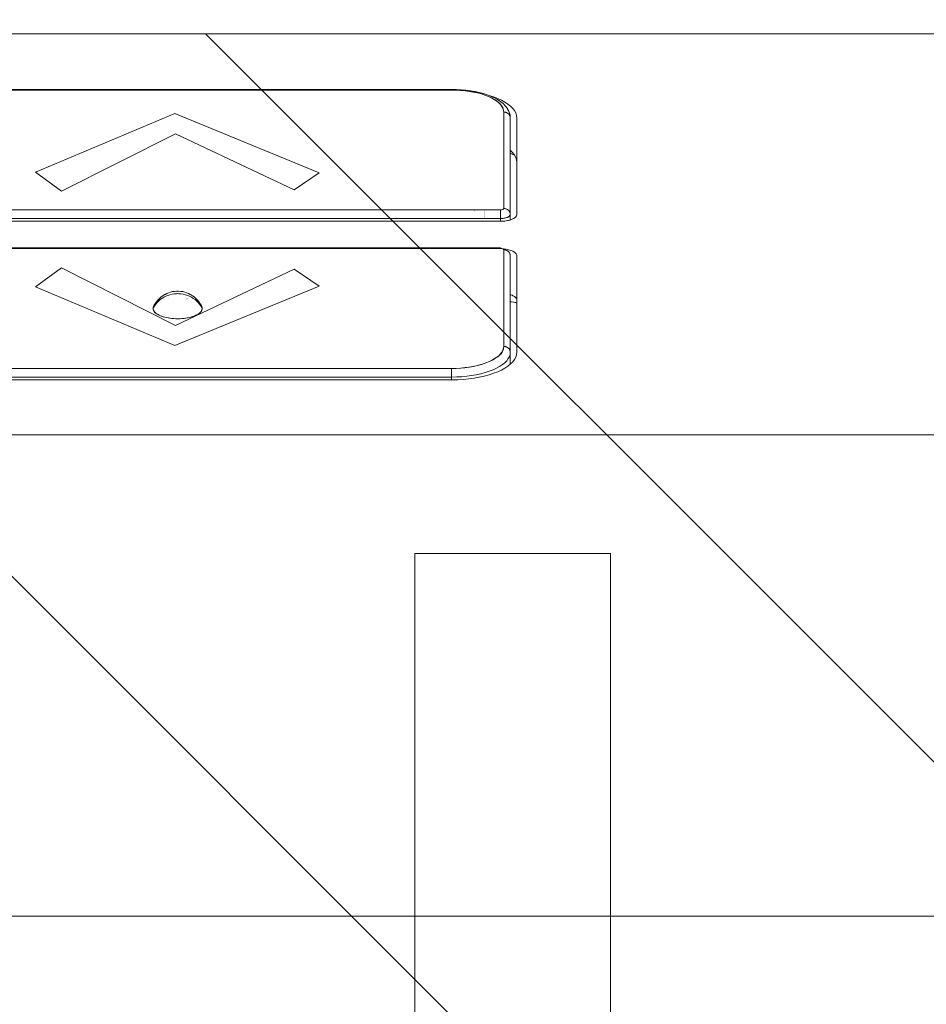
# Model space of a CAD drawing. Header units: inches. Extents: x -416 to -272, y -73 to 47.
# Tile 176 of 206: x -334.97 to -333.88, y 15.82 to 17.01. Entities that reach past the tile are written whole.
import ezdxf

# ---------------------------------------------------------------- set-up
doc = ezdxf.new("R2010")
doc.units = ezdxf.units.IN
doc.header["$LTSCALE"] = 32
doc.header["$MEASUREMENT"] = 0
doc.header["$PDMODE"] = 1
doc.header["$PDSIZE"] = -2
doc.linetypes.add('Dash Style-1', pattern=[0.083328, 0.041656, -0.041672])
for name, color, linetype, lineweight in [('DashLine', 7, 'Continuous', 13), ('DashLineFill', 7, 'Dash Style-1', 13), ('Drawing', 7, 'Continuous', 18), ('None', 7, 'Continuous', 18), ('SolidLine', 7, 'Continuous', 15)]:
    doc.layers.add(name, color=color, linetype=linetype, lineweight=lineweight)

# ---------------------------------------------------------------- blocks, each defined once
blk = doc.blocks.new('Group-104')
at = {"layer": 'DashLine', "flags": 128}
blk.add_lwpolyline([(1.1142, -2.5591), (70.8937, -2.5591), (70.8937, -30), (1.1142, -30)], close=True, dxfattribs=at)
at = {"layer": 'SolidLine', "flags": 128}
blk.add_lwpolyline([(1.1142, -2.5591), (70.8937, -2.5591), (70.8937, -30), (1.1142, -30)], close=True, dxfattribs=at)
blk = doc.blocks.new('Group-77')
at = {"layer": 'SolidLine', "color": 7, "flags": 128}
blk.add_lwpolyline([(-0.1432, 0.7138), (-0.1432, 0.4776), (-0.7337, 0.4776), (-0.7337, -0.2311), (-0.1432, -0.2311), (-0.1432, -0.4673), (-1.5605, -0.4673), (-1.5605, -0.2311), (-0.9699, -0.2311), (-0.9699, 0.4776), (-1.5605, 0.4776), (-1.5605, 0.7138)], close=True, dxfattribs=at)
blk = doc.blocks.new('TiMotion_Handset (2D)')
at = {"layer": 'DashLineFill', "linetype": 'Continuous', "lineweight": 13}
h = blk.add_hatch(dxfattribs=at)
h.set_pattern_fill('Steel', color=253, style=0, pattern_type=2)
h.set_pattern_definition([(45, (0, 0), (-1.613, 1.9357), []), (45, (-1.0608, 1.0608), (-0.47235, 0.41676), [])])
h.paths.add_polyline_path([(-0.5651, 2.4409), (-0.5637, 2.4432), (-0.5622, 2.4453), (-0.5606, 2.4473), (-0.5588, 2.4491), (-0.557, 2.4509), (-0.555, 2.4525), (-0.5529, 2.454), (-0.5507, 2.4554), (-0.5484, 2.4566), (-0.546, 2.4577), (-0.5436, 2.4586), (-0.5412, 2.4593), (-0.5387, 2.4599), (-0.5362, 2.4603), (-0.5336, 2.4605), (-0.531, 2.4606), (0.4426, 2.4606), (0.4452, 2.4605), (0.4478, 2.4603), (0.4503, 2.4599), (0.4528, 2.4593), (0.4552, 2.4586), (0.4576, 2.4577), (0.46, 2.4566), (0.4623, 2.4554), (0.4645, 2.454), (0.4666, 2.4525), (0.4686, 2.4509), (0.4704, 2.4491), (0.4722, 2.4473), (0.4738, 2.4453), (0.4753, 2.4432), (0.4767, 2.4409), (0.4779, 2.4386), (0.479, 2.4363), (0.4799, 2.4339), (0.4806, 2.4315), (0.4812, 2.429), (0.4816, 2.4264), (0.4819, 2.4239), (0.482, 2.4213), (0.482, 1.7656), (0.4825, 1.764), (0.483, 1.7623), (0.4834, 1.7606), (0.4838, 1.7589), (0.484, 1.7572), (0.4842, 1.7555), (0.4843, 1.7537), (0.4844, 1.752), (0.4844, -1.752), (0.4843, -1.7546), (0.484, -1.7572), (0.4836, -1.7597), (0.483, -1.7622), (0.4823, -1.7646), (0.4814, -1.767), (0.4803, -1.7693), (0.4791, -1.7717), (0.4777, -1.7739), (0.4762, -1.776), (0.4746, -1.778), (0.4728, -1.7798), (0.471, -1.7816), (0.469, -1.7832), (0.4669, -1.7847), (0.4647, -1.7861), (0.4624, -1.7873), (0.46, -1.7884), (0.4576, -1.7893), (0.4552, -1.79), (0.4527, -1.7906), (0.4502, -1.791), (0.4476, -1.7913), (0.445, -1.7913), (-1.7905, -1.7913), (-1.7931, -1.7913), (-1.7957, -1.791), (-1.7982, -1.7906), (-1.8007, -1.79), (-1.8032, -1.7893), (-1.8055, -1.7884), (-1.8079, -1.7873), (-1.8102, -1.7861), (-1.8124, -1.7847), (-1.8145, -1.7832), (-1.8165, -1.7816), (-1.8184, -1.7798), (-1.8201, -1.778), (-1.8217, -1.776), (-1.8232, -1.7739), (-1.8246, -1.7717), (-1.8258, -1.7693), (-1.8269, -1.767), (-1.8278, -1.7646), (-1.8286, -1.7622), (-1.8291, -1.7597), (-1.8296, -1.7572), (-1.8298, -1.7546), (-1.8299, -1.752), (-1.8299, 1.752), (-1.8298, 1.7546), (-1.8296, 1.7572), (-1.8291, 1.7597), (-1.8286, 1.7622), (-1.8278, 1.7646), (-1.8269, 1.767), (-1.8258, 1.7693), (-1.8246, 1.7717), (-1.8232, 1.7739), (-1.8217, 1.776), (-1.8201, 1.778), (-1.8184, 1.7798), (-1.8165, 1.7816), (-1.8145, 1.7832), (-1.8124, 1.7847), (-1.8102, 1.7861), (-1.8079, 1.7873), (-1.8055, 1.7884), (-1.8032, 1.7893), (-1.8007, 1.79), (-1.7982, 1.7906), (-1.7957, 1.791), (-1.7931, 1.7913), (-1.7905, 1.7913), (-0.5703, 1.7913), (-0.5703, 2.4213), (-0.5703, 2.4239), (-0.57, 2.4264), (-0.5696, 2.429), (-0.569, 2.4315), (-0.5683, 2.4339), (-0.5674, 2.4363), (-0.5663, 2.4386)])
at = {"layer": 'DashLineFill'}
blk.add_open_spline([(-0.5651, 2.4409), (-0.5598, 2.4501), (-0.5415, 2.4606), (-0.0442, 2.4606), (0.4531, 2.4606), (0.4714, 2.4501), (0.482, 2.4318), (0.482, 2.0934), (0.482, 1.7656), (0.4844, 1.7591), (0.4844, 0), (0.4844, -1.7625), (0.4738, -1.7808), (0.4555, -1.7913), (-0.6728, -1.7913), (-1.8011, -1.7913), (-1.8193, -1.7808), (-1.8299, -1.7625), (-1.8299, 0), (-1.8299, 1.7625), (-1.8193, 1.7808), (-1.8011, 1.7913), (-1.1804, 1.7913), (-0.5703, 1.7913), (-0.5703, 2.1063), (-0.5703, 2.4318), (-0.5651, 2.4409)], degree=2, knots=[0, 0, 0, 0.001659, 0.003318, 0.079878, 0.081538, 0.083197, 0.084856, 0.136418, 0.136418, 0.137506, 0.404845, 0.406455, 0.408065, 0.409674, 0.580236, 0.581846, 0.583456, 0.585066, 0.852405, 0.854014, 0.855624, 0.857234, 0.950329, 0.950329, 0.99839, 1, 1, 1], dxfattribs=at)
at = {"layer": 'Drawing', "color": 7, "linetype": 'Continuous'}
for p, q in [((0, -1.7717), (0, 1.7717)), ((0.4844, -1.7189), (0.4844, 1.6339)), ((0.0666, -0.2756), (0.0666, 0.4331)), ((0.2579, -0.3346), (0.2579, 0.4331)), ((0.0667, -0.283), (0.0666, -0.2756)), ((0.0671, -0.2897), (0.0667, -0.283)), ((0.0677, -0.2964), (0.0671, -0.2897)), ((0.0686, -0.3028), (0.0677, -0.2964)), ((0.0697, -0.3091), (0.0686, -0.3028)), ((0.0711, -0.3151), (0.0697, -0.3091)), ((0.0726, -0.3209), (0.0711, -0.3151)), ((0.0744, -0.3263), (0.0726, -0.3209)), ((0.4099, -0.3209), (0.4082, -0.3263)), ((0.4106, -0.3184), (0.4099, -0.3209)), ((0.0763, -0.3313), (0.0744, -0.3263)), ((0.0784, -0.3359), (0.0763, -0.3313)), ((0.4062, -0.3313), (0.4041, -0.3359)), ((0.4082, -0.3263), (0.4062, -0.3313)), ((0.0807, -0.34), (0.0784, -0.3359)), ((0.0831, -0.3437), (0.0807, -0.34)), ((0.0857, -0.3468), (0.0831, -0.3437)), ((0.2235, -0.3445), (0.2231, -0.346)), ((0.2238, -0.343), (0.2235, -0.3445)), ((0.2241, -0.3415), (0.2238, -0.343)), ((0.2243, -0.3398), (0.2241, -0.3415)), ((0.2245, -0.3382), (0.2243, -0.3398)), ((0.2245, -0.3377), (0.2245, -0.3382)), ((0.2579, -0.3365), (0.2579, -0.3346)), ((0.258, -0.3382), (0.2579, -0.3365)), ((0.2582, -0.3398), (0.258, -0.3382)), ((0.2584, -0.3415), (0.2582, -0.3398)), ((0.2587, -0.343), (0.2584, -0.3415)), ((0.259, -0.3445), (0.2587, -0.343)), ((0.2594, -0.346), (0.259, -0.3445)), ((0.3994, -0.3437), (0.3969, -0.3468)), ((0.4018, -0.34), (0.3994, -0.3437)), ((0.4041, -0.3359), (0.4018, -0.34)), ((0.0883, -0.3495), (0.0857, -0.3468)), ((0.0911, -0.3515), (0.0883, -0.3495)), ((0.0939, -0.353), (0.0911, -0.3515)), ((0.0967, -0.354), (0.0939, -0.353)), ((0.0998, -0.3543), (0.0967, -0.354)), ((0.2163, -0.3543), (0.0998, -0.3543)), ((0.1597, -0.3533), (0.1594, -0.3543)), ((0.1602, -0.3506), (0.1597, -0.3533)), ((0.1609, -0.3465), (0.1607, -0.3478)), ((0.1636, -0.3542), (0.1628, -0.3543)), ((0.1628, -0.3543), (0.1628, -0.3543)), ((0.1643, -0.354), (0.1636, -0.3542)), ((0.165, -0.3536), (0.1643, -0.354)), ((0.1657, -0.3531), (0.165, -0.3536)), ((0.1663, -0.3525), (0.1657, -0.3531)), ((0.167, -0.3517), (0.1663, -0.3525)), ((0.167, -0.3517), (0.1663, -0.3525)), ((0.167, -0.3517), (0.1676, -0.3508)), ((0.1681, -0.3497), (0.1676, -0.3508)), ((0.1687, -0.3486), (0.1681, -0.3497)), ((0.1687, -0.3486), (0.1691, -0.3473)), ((0.1694, -0.3465), (0.1691, -0.3473)), ((0.2171, -0.3542), (0.2163, -0.3543)), ((0.2178, -0.354), (0.2171, -0.3542)), ((0.2185, -0.3536), (0.2178, -0.354)), ((0.2192, -0.3531), (0.2185, -0.3536)), ((0.2198, -0.3525), (0.2192, -0.3531)), ((0.2198, -0.3525), (0.2205, -0.3517)), ((0.2211, -0.3508), (0.2205, -0.3517)), ((0.2217, -0.3497), (0.2211, -0.3508)), ((0.2222, -0.3486), (0.2217, -0.3497)), ((0.2227, -0.3473), (0.2222, -0.3486)), ((0.2231, -0.346), (0.2227, -0.3473)), ((0.2598, -0.3473), (0.2594, -0.346)), ((0.2603, -0.3486), (0.2598, -0.3473)), ((0.2609, -0.3497), (0.2603, -0.3486)), ((0.2614, -0.3508), (0.2609, -0.3497)), ((0.262, -0.3517), (0.2614, -0.3508)), ((0.2627, -0.3525), (0.262, -0.3517)), ((0.2633, -0.3531), (0.2627, -0.3525)), ((0.264, -0.3536), (0.2633, -0.3531)), ((0.2647, -0.354), (0.264, -0.3536)), ((0.2654, -0.3542), (0.2647, -0.354)), ((0.2662, -0.3543), (0.2654, -0.3542)), ((0.3827, -0.3543), (0.2662, -0.3543)), ((0.3294, -0.3543), (0.3292, -0.3543)), ((0.3323, -0.354), (0.3294, -0.3543)), ((0.3351, -0.353), (0.3323, -0.354)), ((0.3379, -0.3515), (0.3351, -0.353)), ((0.3407, -0.3495), (0.3379, -0.3515)), ((0.3433, -0.3468), (0.3407, -0.3495)), ((0.3436, -0.3465), (0.3433, -0.3468)), ((0.3858, -0.354), (0.3827, -0.3543)), ((0.3858, -0.354), (0.3887, -0.353)), ((0.3915, -0.3515), (0.3887, -0.353)), ((0.3915, -0.3515), (0.3942, -0.3495)), ((0.3969, -0.3468), (0.3942, -0.3495))]:
    blk.add_line(p, q, dxfattribs=at)
at = {"layer": 'Drawing'}
for p, q in [((0.0699, 0.4331), (0.0699, -0.2756)), ((0.0803, 0.4331), (0.0803, -0.2756)), ((0.2251, 0.4331), (0.2251, -0.3346)), ((0.2258, -0.3346), (0.2258, 0.4331)), ((0.2612, 0.4331), (0.2612, -0.3346)), ((0.2717, 0.4331), (0.2717, -0.3346)), ((0.4164, 0.4331), (0.4164, -0.2756)), ((0.4172, -0.2756), (0.4172, 0.4331)), ((0.1484, 0.0829), (0.1493, 0.0836)), ((0.1497, 0.0838), (0.1487, 0.0831)), ((0.1493, 0.0836), (0.1502, 0.0841)), ((0.1507, 0.0843), (0.1497, 0.0838)), ((0.1502, 0.0841), (0.1513, 0.0845)), ((0.1517, 0.0845), (0.1507, 0.0843)), ((0.1513, 0.0845), (0.1523, 0.0846)), ((0.1527, 0.0846), (0.1517, 0.0845)), ((0.1523, 0.0846), (0.1527, 0.0846)), ((0.1527, 0.0846), (0.1538, 0.0845)), ((0.1527, 0.0846), (0.1537, 0.0842)), ((0.1541, 0.0845), (0.1527, 0.0846)), ((0.1559, 0.083), (0.1537, 0.0842)), ((0.1538, 0.0845), (0.1549, 0.0842)), ((0.1552, 0.0841), (0.1541, 0.0845)), ((0.1549, 0.0842), (0.1559, 0.0837)), ((0.1553, 0.084), (0.1552, 0.0841)), ((0.1558, 0.0838), (0.1552, 0.0841)), ((0.1579, 0.0826), (0.1558, 0.0838)), ((0.1561, 0.0836), (0.1559, 0.0837)), ((0.1421, 0.0707), (0.1427, 0.0727)), ((0.1426, 0.0724), (0.1421, 0.0705)), ((0.1432, 0.0742), (0.1426, 0.0724)), ((0.1427, 0.0727), (0.1434, 0.0747)), ((0.1438, 0.0758), (0.1432, 0.0742)), ((0.1434, 0.0747), (0.1442, 0.0767)), ((0.1445, 0.0773), (0.1438, 0.0758)), ((0.1442, 0.0767), (0.145, 0.0783)), ((0.1453, 0.0788), (0.1445, 0.0773)), ((0.145, 0.0783), (0.1458, 0.0798)), ((0.1461, 0.0801), (0.1453, 0.0788)), ((0.1458, 0.0798), (0.1467, 0.0811)), ((0.1469, 0.0813), (0.1461, 0.0801)), ((0.1467, 0.0811), (0.1475, 0.0821)), ((0.1478, 0.0823), (0.1469, 0.0813)), ((0.1475, 0.0821), (0.1484, 0.0829)), ((0.1487, 0.0831), (0.1478, 0.0823)), ((0.1579, 0.0815), (0.1559, 0.083)), ((0.1579, 0.0826), (0.1588, 0.0821)), ((0.1599, 0.0799), (0.1579, 0.0815)), ((0.1608, 0.0807), (0.1588, 0.0821)), ((0.1599, 0.0799), (0.1617, 0.0781)), ((0.1627, 0.0791), (0.1608, 0.0807)), ((0.1617, 0.0781), (0.1634, 0.0762)), ((0.1627, 0.0791), (0.1633, 0.0785)), ((0.1633, 0.0785), (0.1651, 0.0768)), ((0.1649, 0.0741), (0.1634, 0.0762)), ((0.1649, 0.0741), (0.1663, 0.0718)), ((0.1667, 0.075), (0.1651, 0.0768)), ((0.1675, 0.0694), (0.1663, 0.0718)), ((0.1681, 0.073), (0.1667, 0.075)), ((0.1694, 0.0709), (0.1681, 0.073)), ((0.1403, 0.0574), (0.1404, 0.0599)), ((0.1404, 0.0596), (0.1403, 0.0574)), ((0.1404, 0.0599), (0.1406, 0.0623)), ((0.1406, 0.0619), (0.1404, 0.0596)), ((0.1406, 0.0623), (0.1409, 0.0645)), ((0.1409, 0.0641), (0.1406, 0.0619)), ((0.1409, 0.0645), (0.1412, 0.0666)), ((0.1413, 0.0663), (0.1409, 0.0641)), ((0.1412, 0.0666), (0.1416, 0.0687)), ((0.1417, 0.0685), (0.1413, 0.0663)), ((0.1416, 0.0687), (0.1421, 0.0707)), ((0.1421, 0.0705), (0.1417, 0.0685)), ((0.1418, 0.0689), (0.1417, 0.0689)), ((0.1643, 0.0666), (0.1643, 0.0665)), ((0.1685, 0.067), (0.1675, 0.0694)), ((0.1693, 0.0644), (0.1685, 0.067)), ((0.1693, 0.0644), (0.1699, 0.0618)), ((0.1694, 0.0709), (0.1697, 0.0703)), ((0.1708, 0.0682), (0.1697, 0.0703)), ((0.1703, 0.0592), (0.1699, 0.0618)), ((0.1717, 0.0659), (0.1708, 0.0682)), ((0.1724, 0.0636), (0.1717, 0.0659)), ((0.173, 0.0612), (0.1724, 0.0636)), ((0.1733, 0.0588), (0.173, 0.0612)), ((0.1403, 0.0574), (0.1402, 0.0551)), ((0.1402, 0.0549), (0.1403, 0.0574)), ((0.1402, 0.0551), (0.1403, 0.0535)), ((0.1402, 0.0549), (0.1403, 0.0526)), ((0.1403, 0.0526), (0.1403, 0.0522)), ((0.1403, 0.0525), (0.1403, 0.0523)), ((0.1404, 0.0497), (0.1403, 0.0522)), ((0.1404, 0.0502), (0.1406, 0.0482)), ((0.1407, 0.0474), (0.1404, 0.0497)), ((0.1406, 0.0482), (0.1409, 0.0458)), ((0.1693, 0.0458), (0.1699, 0.0484)), ((0.1703, 0.0511), (0.1699, 0.0484)), ((0.1705, 0.0565), (0.1703, 0.0592)), ((0.1703, 0.0511), (0.1705, 0.0538)), ((0.1705, 0.0565), (0.1706, 0.0551)), ((0.1705, 0.0538), (0.1706, 0.0551)), ((0.1724, 0.0466), (0.173, 0.049)), ((0.173, 0.049), (0.1733, 0.0514)), ((0.1735, 0.0563), (0.1733, 0.0588)), ((0.1733, 0.0514), (0.1735, 0.0539)), ((0.1735, 0.0539), (0.1735, 0.0563)), ((0.1409, 0.0452), (0.1407, 0.0474)), ((0.1409, 0.0458), (0.1413, 0.0435)), ((0.1413, 0.0431), (0.1409, 0.0452)), ((0.1413, 0.0435), (0.1418, 0.0414)), ((0.1417, 0.0411), (0.1413, 0.0431)), ((0.1422, 0.0391), (0.1417, 0.0411)), ((0.1418, 0.0414), (0.1422, 0.0393)), ((0.1422, 0.0393), (0.1428, 0.0374)), ((0.1428, 0.0371), (0.1422, 0.0391)), ((0.1428, 0.0374), (0.1434, 0.0356)), ((0.1435, 0.0353), (0.1428, 0.0371)), ((0.1634, 0.0341), (0.1649, 0.0362)), ((0.1643, 0.0436), (0.1643, 0.0439)), ((0.1643, 0.0437), (0.1643, 0.0436)), ((0.1649, 0.0362), (0.1663, 0.0384)), ((0.1675, 0.0408), (0.1663, 0.0384)), ((0.1681, 0.0373), (0.1667, 0.0353)), ((0.1675, 0.0408), (0.1685, 0.0433)), ((0.1681, 0.0373), (0.1694, 0.0394)), ((0.1693, 0.0458), (0.1685, 0.0433)), ((0.1694, 0.0394), (0.1697, 0.0399)), ((0.1697, 0.0399), (0.1708, 0.042)), ((0.1708, 0.042), (0.1717, 0.0443)), ((0.1717, 0.0443), (0.1724, 0.0466)), ((0.1434, 0.0356), (0.144, 0.034)), ((0.1443, 0.0334), (0.1435, 0.0353)), ((0.144, 0.034), (0.1448, 0.0323)), ((0.1443, 0.0334), (0.1444, 0.0331)), ((0.1448, 0.0323), (0.1456, 0.0309)), ((0.1448, 0.0323), (0.1451, 0.0317)), ((0.146, 0.0303), (0.1451, 0.0317)), ((0.1459, 0.0304), (0.1461, 0.03)), ((0.1468, 0.0291), (0.146, 0.0303)), ((0.1466, 0.0294), (0.1472, 0.0286)), ((0.1477, 0.028), (0.1468, 0.0291)), ((0.1472, 0.0286), (0.1482, 0.0276)), ((0.1486, 0.0272), (0.1477, 0.028)), ((0.1482, 0.0276), (0.1492, 0.0268)), ((0.1495, 0.0265), (0.1486, 0.0272)), ((0.1492, 0.0268), (0.1503, 0.0262)), ((0.1506, 0.026), (0.1495, 0.0265)), ((0.1503, 0.0262), (0.1513, 0.0258)), ((0.1517, 0.0257), (0.1506, 0.026)), ((0.1513, 0.0258), (0.1527, 0.0256)), ((0.1527, 0.0256), (0.1517, 0.0257)), ((0.1527, 0.0256), (0.1537, 0.026)), ((0.1527, 0.0256), (0.1538, 0.0257)), ((0.1531, 0.0256), (0.1527, 0.0256)), ((0.1542, 0.0258), (0.1531, 0.0256)), ((0.1537, 0.026), (0.1559, 0.0273)), ((0.1538, 0.0257), (0.1548, 0.026)), ((0.1552, 0.0261), (0.1542, 0.0258)), ((0.1558, 0.0265), (0.1548, 0.026)), ((0.1548, 0.026), (0.155, 0.0261)), ((0.1562, 0.0266), (0.1552, 0.0261)), ((0.1558, 0.0265), (0.1579, 0.0277)), ((0.1579, 0.0287), (0.1559, 0.0273)), ((0.1564, 0.0268), (0.1562, 0.0266)), ((0.1579, 0.0287), (0.1599, 0.0303)), ((0.1579, 0.0277), (0.1588, 0.0282)), ((0.1588, 0.0282), (0.1608, 0.0296)), ((0.1599, 0.0303), (0.1617, 0.0321)), ((0.1608, 0.0296), (0.1627, 0.0311)), ((0.1634, 0.0341), (0.1617, 0.0321)), ((0.1633, 0.0317), (0.1627, 0.0311)), ((0.1633, 0.0317), (0.1651, 0.0334)), ((0.1651, 0.0334), (0.1667, 0.0353)), ((0.0699, -0.2756), (0.0666, -0.2756)), ((0.0699, -0.2756), (0.07, -0.2818)), ((0.0705, -0.2756), (0.0699, -0.2756)), ((0.0703, -0.2879), (0.07, -0.2818)), ((0.0712, -0.2756), (0.0705, -0.2756)), ((0.0718, -0.2756), (0.0712, -0.2756)), ((0.0725, -0.2756), (0.0718, -0.2756)), ((0.0752, -0.2756), (0.0725, -0.2756)), ((0.0803, -0.2756), (0.0752, -0.2756)), ((0.0803, -0.2756), (0.0804, -0.281)), ((0.0804, -0.2811), (0.0803, -0.2756)), ((0.0804, -0.281), (0.0807, -0.2866)), ((0.0808, -0.2865), (0.0804, -0.2811)), ((0.416, -0.2882), (0.4164, -0.2756)), ((0.4163, -0.2811), (0.416, -0.2865)), ((0.4164, -0.2756), (0.4163, -0.2811)), ((0.4167, -0.2756), (0.4164, -0.2756)), ((0.4169, -0.2756), (0.4167, -0.2756)), ((0.4168, -0.2871), (0.4171, -0.2814)), ((0.4171, -0.2756), (0.4169, -0.2756)), ((0.4171, -0.2814), (0.4172, -0.2756)), ((0.4172, -0.2756), (0.4171, -0.2756)), ((0.4172, -0.2756), (0.4172, -0.2756)), ((0.0709, -0.2939), (0.0703, -0.2879)), ((0.0717, -0.2998), (0.0709, -0.2939)), ((0.0807, -0.2866), (0.0812, -0.2918)), ((0.0813, -0.2919), (0.0808, -0.2865)), ((0.0812, -0.2918), (0.0818, -0.2966)), ((0.082, -0.2971), (0.0813, -0.2919)), ((0.0818, -0.2966), (0.0826, -0.3011)), ((0.0828, -0.3022), (0.082, -0.2971)), ((0.4148, -0.2971), (0.4139, -0.3022)), ((0.4145, -0.2999), (0.416, -0.2882)), ((0.4155, -0.2919), (0.4148, -0.2971)), ((0.416, -0.2865), (0.4155, -0.2919)), ((0.4155, -0.2983), (0.4162, -0.2928)), ((0.4168, -0.2871), (0.4162, -0.2928)), ((0.0717, -0.2998), (0.0727, -0.3055)), ((0.0739, -0.311), (0.0727, -0.3055)), ((0.0826, -0.3011), (0.0835, -0.3055)), ((0.0839, -0.3071), (0.0828, -0.3022)), ((0.0835, -0.3055), (0.0846, -0.3097)), ((0.0852, -0.3117), (0.0839, -0.3071)), ((0.2701, -0.3031), (0.2701, -0.3031)), ((0.2706, -0.3031), (0.2706, -0.3031)), ((0.271, -0.3031), (0.271, -0.3031)), ((0.2714, -0.3031), (0.2714, -0.3031)), ((0.4129, -0.3071), (0.4116, -0.3117)), ((0.4121, -0.3105), (0.4145, -0.2999)), ((0.4139, -0.3022), (0.4129, -0.3071)), ((0.4134, -0.3091), (0.4145, -0.3039)), ((0.4146, -0.3036), (0.4145, -0.3039)), ((0.4146, -0.3036), (0.4155, -0.2983)), ((0.0753, -0.3162), (0.0739, -0.311)), ((0.0753, -0.3162), (0.0769, -0.3211)), ((0.0846, -0.3097), (0.0858, -0.3139)), ((0.0866, -0.3161), (0.0852, -0.3117)), ((0.0858, -0.3139), (0.0873, -0.3181)), ((0.0881, -0.3201), (0.0866, -0.3161)), ((0.0873, -0.3181), (0.0891, -0.3222)), ((0.0899, -0.3238), (0.0881, -0.3201)), ((0.2612, -0.315), (0.2612, -0.315)), ((0.2619, -0.315), (0.2619, -0.315)), ((0.2625, -0.315), (0.2625, -0.315)), ((0.2632, -0.315), (0.2632, -0.315)), ((0.2639, -0.315), (0.2639, -0.315)), ((0.2646, -0.315), (0.2646, -0.315)), ((0.2653, -0.315), (0.2652, -0.315)), ((0.2659, -0.315), (0.2659, -0.315)), ((0.2666, -0.315), (0.2666, -0.315)), ((0.2673, -0.315), (0.2672, -0.315)), ((0.2679, -0.315), (0.2679, -0.315)), ((0.2685, -0.315), (0.2685, -0.315)), ((0.2691, -0.315), (0.2691, -0.315)), ((0.2696, -0.315), (0.2696, -0.315)), ((0.2701, -0.315), (0.2701, -0.315)), ((0.2706, -0.315), (0.2706, -0.315)), ((0.4045, -0.3282), (0.4086, -0.3201)), ((0.4086, -0.3201), (0.4069, -0.3238)), ((0.4086, -0.3201), (0.4121, -0.3105)), ((0.4102, -0.3161), (0.4086, -0.3201)), ((0.4089, -0.3229), (0.4105, -0.3186)), ((0.4116, -0.3117), (0.4102, -0.3161)), ((0.4105, -0.3186), (0.412, -0.314)), ((0.412, -0.314), (0.4134, -0.3091)), ((0.0787, -0.3257), (0.0769, -0.3211)), ((0.0787, -0.3257), (0.0806, -0.3299)), ((0.0827, -0.3336), (0.0806, -0.3299)), ((0.0891, -0.3222), (0.0907, -0.3256)), ((0.0917, -0.3272), (0.0899, -0.3238)), ((0.0907, -0.3256), (0.0926, -0.3287)), ((0.0937, -0.3301), (0.0917, -0.3272)), ((0.0926, -0.3287), (0.0944, -0.3314)), ((0.0957, -0.3327), (0.0937, -0.3301)), ((0.0944, -0.3314), (0.0963, -0.3335)), ((0.0979, -0.3348), (0.0957, -0.3327)), ((0.4011, -0.3327), (0.3989, -0.3348)), ((0.4, -0.334), (0.4045, -0.3282)), ((0.4031, -0.3301), (0.4011, -0.3327)), ((0.4025, -0.3345), (0.4046, -0.3313)), ((0.4051, -0.3272), (0.4031, -0.3301)), ((0.4049, -0.3309), (0.4046, -0.3313)), ((0.4069, -0.3273), (0.4049, -0.3309)), ((0.4069, -0.3238), (0.4051, -0.3272)), ((0.4069, -0.3273), (0.4087, -0.3233)), ((0.4089, -0.3229), (0.4087, -0.3233)), ((0.0849, -0.337), (0.0827, -0.3336)), ((0.0849, -0.337), (0.0872, -0.3398)), ((0.0896, -0.3422), (0.0872, -0.3398)), ((0.0921, -0.344), (0.0896, -0.3422)), ((0.0946, -0.3454), (0.0921, -0.344)), ((0.0963, -0.3335), (0.0981, -0.3353)), ((0.1001, -0.3364), (0.0979, -0.3348)), ((0.0981, -0.3353), (0.1001, -0.3366)), ((0.1023, -0.3376), (0.1001, -0.3364)), ((0.1001, -0.3366), (0.1022, -0.3377)), ((0.1022, -0.3377), (0.1043, -0.3383)), ((0.1046, -0.3383), (0.1023, -0.3376)), ((0.1044, -0.3446), (0.1039, -0.345)), ((0.1043, -0.3383), (0.107, -0.3386)), ((0.1049, -0.3442), (0.1044, -0.3446)), ((0.107, -0.3386), (0.1046, -0.3383)), ((0.1053, -0.3436), (0.1049, -0.3442)), ((0.1057, -0.3431), (0.1053, -0.3436)), ((0.106, -0.3425), (0.1057, -0.3431)), ((0.1063, -0.3419), (0.106, -0.3425)), ((0.1065, -0.3413), (0.1063, -0.3419)), ((0.1067, -0.3406), (0.1065, -0.3413)), ((0.1069, -0.3399), (0.1067, -0.3406)), ((0.1069, -0.3393), (0.107, -0.3386)), ((0.1069, -0.3399), (0.1069, -0.3393)), ((0.2234, -0.3386), (0.107, -0.3386)), ((0.2204, -0.345), (0.2209, -0.3446)), ((0.2209, -0.3446), (0.2213, -0.3442)), ((0.2213, -0.3442), (0.2218, -0.3436)), ((0.2218, -0.3436), (0.2221, -0.3431)), ((0.2221, -0.3431), (0.2225, -0.3425)), ((0.2225, -0.3425), (0.2228, -0.3419)), ((0.2227, -0.3346), (0.2227, -0.3346)), ((0.2228, -0.3419), (0.223, -0.3413)), ((0.223, -0.3413), (0.2232, -0.3406)), ((0.2232, -0.3406), (0.2233, -0.3399)), ((0.2233, -0.3399), (0.2234, -0.3386)), ((0.2234, -0.3386), (0.2238, -0.3384)), ((0.2238, -0.3384), (0.2243, -0.3381)), ((0.2243, -0.3381), (0.2246, -0.3376)), ((0.2246, -0.3376), (0.2248, -0.337)), ((0.2248, -0.337), (0.225, -0.3363)), ((0.225, -0.3363), (0.2251, -0.3346)), ((0.2258, -0.3346), (0.2251, -0.3346)), ((0.2612, -0.3346), (0.2579, -0.3346)), ((0.2612, -0.3357), (0.2612, -0.3346)), ((0.2717, -0.3346), (0.2612, -0.3346)), ((0.2613, -0.3367), (0.2612, -0.3357)), ((0.2614, -0.3377), (0.2613, -0.3367)), ((0.2615, -0.3387), (0.2614, -0.3377)), ((0.2617, -0.3396), (0.2615, -0.3387)), ((0.2619, -0.3406), (0.2617, -0.3396)), ((0.2621, -0.3414), (0.2619, -0.3406)), ((0.2624, -0.3422), (0.2621, -0.3414)), ((0.2627, -0.343), (0.2624, -0.3422)), ((0.263, -0.3437), (0.2627, -0.343)), ((0.2634, -0.3443), (0.263, -0.3437)), ((0.2637, -0.3449), (0.2634, -0.3443)), ((0.2708, -0.3446), (0.2703, -0.345)), ((0.2713, -0.3442), (0.2708, -0.3446)), ((0.2717, -0.3436), (0.2713, -0.3442)), ((0.2717, -0.3346), (0.2717, -0.3355)), ((0.2717, -0.3355), (0.2718, -0.3363)), ((0.2721, -0.3431), (0.2717, -0.3436)), ((0.2718, -0.3363), (0.272, -0.3369)), ((0.272, -0.3369), (0.2722, -0.3375)), ((0.2724, -0.3425), (0.2721, -0.3431)), ((0.2722, -0.3375), (0.2724, -0.3379)), ((0.2724, -0.3379), (0.2727, -0.3382)), ((0.2727, -0.3419), (0.2724, -0.3425)), ((0.2727, -0.3382), (0.273, -0.3385)), ((0.2729, -0.3413), (0.2727, -0.3419)), ((0.2731, -0.3406), (0.2729, -0.3413)), ((0.273, -0.3385), (0.2734, -0.3386)), ((0.2732, -0.3399), (0.2731, -0.3406)), ((0.2734, -0.3386), (0.2732, -0.3399)), ((0.3898, -0.3386), (0.2734, -0.3386)), ((0.3868, -0.345), (0.3873, -0.3446)), ((0.3873, -0.3446), (0.3877, -0.3442)), ((0.3877, -0.3442), (0.3882, -0.3436)), ((0.3882, -0.3436), (0.3885, -0.3431)), ((0.3885, -0.3431), (0.3889, -0.3425)), ((0.3889, -0.3425), (0.3892, -0.3419)), ((0.3892, -0.3419), (0.3894, -0.3413)), ((0.3894, -0.3413), (0.3896, -0.3406)), ((0.3896, -0.3406), (0.3897, -0.3399)), ((0.3897, -0.3399), (0.3898, -0.3386)), ((0.3898, -0.3393), (0.3897, -0.3399)), ((0.3898, -0.3386), (0.3951, -0.3374)), ((0.3921, -0.3383), (0.3898, -0.3386)), ((0.3898, -0.3386), (0.3898, -0.3393)), ((0.3903, -0.3449), (0.3908, -0.3447)), ((0.3934, -0.3433), (0.3908, -0.3447)), ((0.3944, -0.3376), (0.3921, -0.3383)), ((0.3939, -0.343), (0.3934, -0.3433)), ((0.3944, -0.3427), (0.3939, -0.343)), ((0.3967, -0.3364), (0.3944, -0.3376)), ((0.3944, -0.3427), (0.3968, -0.3408)), ((0.3951, -0.3374), (0.4, -0.334)), ((0.3989, -0.3348), (0.3967, -0.3364)), ((0.3968, -0.3408), (0.3972, -0.3405)), ((0.3972, -0.3405), (0.3996, -0.3381)), ((0.4, -0.3377), (0.3996, -0.3381)), ((0.4022, -0.335), (0.4, -0.3377)), ((0.4025, -0.3345), (0.4022, -0.335)), ((0.0998, -0.3465), (0.0854, -0.3465)), ((0.0946, -0.3454), (0.0972, -0.3462)), ((0.0998, -0.3465), (0.0972, -0.3462)), ((0.0998, -0.3465), (0.1005, -0.3464)), ((0.2163, -0.3465), (0.0998, -0.3465)), ((0.1005, -0.3464), (0.1011, -0.3463)), ((0.1011, -0.3463), (0.1017, -0.3462)), ((0.1017, -0.3462), (0.1023, -0.346)), ((0.1028, -0.3457), (0.1023, -0.346)), ((0.1034, -0.3454), (0.1028, -0.3457)), ((0.1039, -0.345), (0.1034, -0.3454)), ((0.1596, -0.3534), (0.1593, -0.3543)), ((0.1602, -0.3505), (0.1596, -0.3534)), ((0.1607, -0.3474), (0.1602, -0.3506)), ((0.1608, -0.3465), (0.1607, -0.3474)), ((0.2163, -0.3465), (0.2175, -0.3463)), ((0.2167, -0.3464), (0.2163, -0.3465)), ((0.2175, -0.3463), (0.2181, -0.3462)), ((0.2181, -0.3462), (0.2187, -0.346)), ((0.2187, -0.346), (0.2193, -0.3457)), ((0.2193, -0.3457), (0.2199, -0.3454)), ((0.2199, -0.3454), (0.2204, -0.345)), ((0.2662, -0.3465), (0.2596, -0.3465)), ((0.2641, -0.3454), (0.2637, -0.3449)), ((0.2645, -0.3457), (0.2641, -0.3454)), ((0.2649, -0.3461), (0.2645, -0.3457)), ((0.2653, -0.3463), (0.2649, -0.3461)), ((0.2658, -0.3464), (0.2653, -0.3463)), ((0.2662, -0.3465), (0.2658, -0.3464)), ((0.2675, -0.3463), (0.2662, -0.3465)), ((0.3827, -0.3465), (0.2662, -0.3465)), ((0.2681, -0.3462), (0.2675, -0.3463)), ((0.2687, -0.346), (0.2681, -0.3462)), ((0.2692, -0.3457), (0.2687, -0.346)), ((0.2698, -0.3454), (0.2692, -0.3457)), ((0.2703, -0.345), (0.2698, -0.3454)), ((0.3394, -0.3482), (0.3377, -0.3517)), ((0.3402, -0.3465), (0.3387, -0.3497)), ((0.3401, -0.3465), (0.3394, -0.3482)), ((0.3827, -0.3465), (0.3839, -0.3463)), ((0.3833, -0.3464), (0.3827, -0.3465)), ((0.3859, -0.3462), (0.3833, -0.3464)), ((0.3839, -0.3463), (0.3833, -0.3464)), ((0.3845, -0.3462), (0.3839, -0.3463)), ((0.3845, -0.3462), (0.3851, -0.346)), ((0.3851, -0.346), (0.3857, -0.3457)), ((0.3857, -0.3457), (0.3863, -0.3454)), ((0.3865, -0.3461), (0.3859, -0.3462)), ((0.3863, -0.3454), (0.3868, -0.345)), ((0.3871, -0.3459), (0.3865, -0.3461)), ((0.3871, -0.3459), (0.3897, -0.3451)), ((0.3903, -0.3449), (0.3897, -0.3451))]:
    blk.add_line(p, q, dxfattribs=at)
at = {"layer": 'SolidLine', "color": 253, "linetype": 'Continuous'}
blk.add_line((-0.5808, 1.7913), (-0.5808, -1.7905), dxfattribs=at)
at = {"layer": 'SolidLine', "flags": 128}
for points in [[(0.1787, 0.2269), (0.2016, 0.1954), (0.1323, 0.0576), (0.2, -0.0857), (0.1795, -0.1156), (0.1079, 0.0584)], [(0.3173, 0.2269), (0.2944, 0.1954), (0.3637, 0.0576), (0.296, -0.0857), (0.3165, -0.1156), (0.3881, 0.0584)]]:
    blk.add_lwpolyline(points, close=True, dxfattribs=at)
at = {"layer": 'SolidLine', "linetype": 'Continuous', "lineweight": 5}
blk.add_point((0, 0), dxfattribs=at)
at = {"layer": 'SolidLine', "color": 7}
blk.add_blockref('Group-77', (0, 0), dxfattribs=at)
blk = doc.blocks.new('Group-107')
at = {"layer": 'None'}
blk.add_blockref('Group-104', (0, 0), dxfattribs=at)
at = {"layer": 'None', "color": 7, "rotation": 270}
blk.add_blockref('TiMotion_Handset (2D)', (62.9921, -30), dxfattribs=at)
blk = doc.blocks.new('SL Credenza Desk (2D)-3')
at = {"layer": 'None'}
blk.add_blockref('Group-107', (0, 0), dxfattribs=at)
at = {"layer": 'Drawing', "color": 0, "flags": 1}
for tag in ['Tag', 'Catalog', 'Option1', 'Option2', 'Option3', 'Option4', 'Option5', 'Option6', 'Option7', 'Option8', 'Option9', 'Option10', 'Option11', 'Option12', 'Custom', 'FinishGroup', 'Discount', 'Item2', 'Item3', 'Item6', 'Item9', 'Item10', 'Item12', 'Item13', 'Item16', 'Item19', 'Item20', 'Item21', 'Item22', 'Item23', 'Item24', 'Item25', 'Item8', 'Item18', 'Item1', 'Item4', 'Item5', 'Item7', 'Item11', 'Item14', 'Item15', 'Item17']:
    blk.add_attdef(tag, (15.7192, 1.4853), '', height=0.00709, dxfattribs=at)
blk = doc.blocks.new('Group-108')
at = {"layer": 'Drawing', "rotation": 180}
blk.add_blockref('SL Credenza Desk (2D)-3', (87.727, 1.4853), dxfattribs=at)
at = {"layer": 'Drawing', "color": 0, "flags": 1}
for tag in ['Tag', 'Catalog', 'Option1', 'Option2', 'Option3', 'Option4', 'Option5', 'Option6', 'Option7', 'Option8', 'Option9', 'Option10', 'Option11', 'Option12', 'Custom', 'FinishGroup', 'Discount', 'Item2', 'Item3', 'Item6', 'Item9', 'Item10', 'Item12', 'Item13', 'Item16', 'Item19', 'Item20', 'Item21', 'Item22', 'Item23', 'Item24', 'Item25', 'Item8', 'Item18', 'Item1', 'Item4', 'Item5', 'Item7', 'Item11', 'Item14', 'Item15', 'Item17']:
    blk.add_attdef(tag, (15.7192, 1.4853), '', height=0.00709, dxfattribs=at)

msp = doc.modelspace()

# ---------------------------------------------------------------- block references
at = {"layer": 'Drawing', "color": 7}
msp.add_blockref('Group-108', (-359.4593, -14.9775), dxfattribs=at)

doc.saveas('drawing.dxf')
